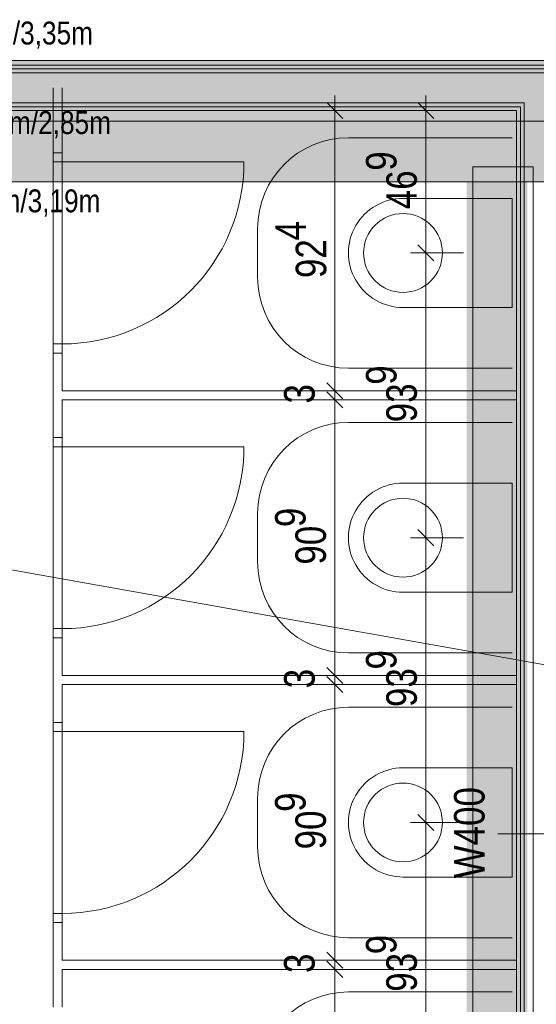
# Model space of a CAD drawing. Extents: x -620 to 3480, y 62 to 1112.
# Tile 66 of 76: x -408 to -374, y 713 to 778. Entities that reach past the tile are written whole.
import ezdxf
from ezdxf.lldxf.tags import DXFTag

# ---------------------------------------------------------------- set-up
doc = ezdxf.new("R2010")
doc.units = 0
doc.layers.get('0').update_dxf_attribs({"lineweight": 13})
for name, color, linetype, lineweight, true_color in [('00 -Bauelemente -Dämmung innen', 7, 'Continuous', 9, 0xff7fe6), ('00 -Bauelemente -Gipskarton', 7, 'Continuous', 9, 0xff7fe6), ('00_Beschriftung UZ', 3, 'Continuous', 13, 0x00ff00), ('30 -34 Innenwände- 2 nichttragend', 7, 'Continuous', 18, 0xff7fe6), ('30 -34 Innenwände- 4 Türen_Fenster', 7, 'Continuous', 15, 0x9955ff), ('30 -35 Decken- 1 Konstruktion-Träger- Stahlbeton', 7, 'grob-A06GA2HT8I', 13, 0x33aa00), ('40 -41 Abwasser_Wasser_Gas- 1 Abwasser + sanitäre Anlagen', 7, 'Continuous', 9, 0xff6633), ('60 -61 Ausstattung -1 Möbel -verdeckt', 9, 'fein_strichliert-A06GA2HV8I', 13, 0x808080), ('70 -75 Raumstempel-2 Verweislinie', 3, 'Continuous', 9, 0x00ff00), ('70 -76 Bemaßung- 2 Allgemein', 7, 'Continuous', 5, 0x6666cc), ('iwb_Schraffur_Unterzug', 7, 'Continuous', 5, 0xffffcc)]:
    doc.layers.add(name, color=color, linetype=linetype, lineweight=lineweight, true_color=true_color)
for name, color, linetype, lineweight in [('30 -35 Decken- 1 Konstruktion-Träger- Stahl Hohlprofil', 7, 'grob-A06GA2HT8I', 9), ('70 -71 Achsen- 1 Gebäudeachsen', 7, 'STRICHPUNKT2-A06GA2HU8I', 18), ('70 -75 Raumstempel- 3 Wandstempel', 7, 'Continuous', 50)]:
    doc.layers.add(name, color=color, linetype=linetype, lineweight=lineweight)
doc.styles.get("Standard").update_dxf_attribs({"font": 'ARIALN.TTF'})
tags = doc.linetypes.add('fein_strichliert-A06GA2HV8I', pattern=[4, 1, -2, 1]).pattern_tags.tags
tags[8:9] = [DXFTag(74, 4), DXFTag(75, 0), DXFTag(340, '0'), DXFTag(46, 0.0), DXFTag(50, 0.0), DXFTag(44, 0.0), DXFTag(45, 0.0)]
tags[6:7] = [DXFTag(74, 4), DXFTag(75, 0), DXFTag(340, '0'), DXFTag(46, 0.0), DXFTag(50, 0.0), DXFTag(44, 0.0), DXFTag(45, 0.0)]
tags[4:5] = [DXFTag(74, 4), DXFTag(75, 0), DXFTag(340, '0'), DXFTag(46, 0.0), DXFTag(50, 0.0), DXFTag(44, 0.0), DXFTag(45, 0.0)]
tags = doc.linetypes.add('grob-A06GA2HT8I', pattern=[14, 3, -8, 3]).pattern_tags.tags
tags[8:9] = [DXFTag(74, 4), DXFTag(75, 0), DXFTag(340, '0'), DXFTag(46, 0.0), DXFTag(50, 0.0), DXFTag(44, 0.0), DXFTag(45, 0.0)]
tags[6:7] = [DXFTag(74, 4), DXFTag(75, 0), DXFTag(340, '0'), DXFTag(46, 0.0), DXFTag(50, 0.0), DXFTag(44, 0.0), DXFTag(45, 0.0)]
tags[4:5] = [DXFTag(74, 4), DXFTag(75, 0), DXFTag(340, '0'), DXFTag(46, 0.0), DXFTag(50, 0.0), DXFTag(44, 0.0), DXFTag(45, 0.0)]
tags = doc.linetypes.add('STRICHPUNKT2-A06GA2HU8I', pattern=[12.7, 6.35, -3.175, 0, -3.175]).pattern_tags.tags
tags[10:11] = [DXFTag(74, 4), DXFTag(75, 0), DXFTag(340, '0'), DXFTag(46, 0.0), DXFTag(50, 0.0), DXFTag(44, 0.0), DXFTag(45, 0.0)]
tags[8:9] = [DXFTag(74, 4), DXFTag(75, 0), DXFTag(340, '0'), DXFTag(46, 0.0), DXFTag(50, 0.0), DXFTag(44, 0.0), DXFTag(45, 0.0)]
tags[6:7] = [DXFTag(74, 4), DXFTag(75, 0), DXFTag(340, '0'), DXFTag(46, 0.0), DXFTag(50, 0.0), DXFTag(44, 0.0), DXFTag(45, 0.0)]
tags[4:5] = [DXFTag(74, 4), DXFTag(75, 0), DXFTag(340, '0'), DXFTag(46, 0.0), DXFTag(50, 0.0), DXFTag(44, 0.0), DXFTag(45, 0.0)]

# ---------------------------------------------------------------- blocks, each defined once
blk = doc.blocks.new('Referenz-A06GA2HW8I')
at = {"layer": '00 -Bauelemente -Dämmung innen', "color": 0, "linetype": 'Continuous', "lineweight": -2, "ltscale": 0.13}
for p, q in [((-442.185, 774.68), (-332.685, 774.68)), ((-429.185, 772.68), (-374.585, 772.68)), ((-374.585, 772.68), (-374.585, 678.03))]:
    blk.add_line(p, q, dxfattribs=at)
at = {"layer": '00 -Bauelemente -Gipskarton', "color": 0, "linetype": 'Continuous', "lineweight": -2, "ltscale": 0.13}
for p, q in [((-442.185, 775.18), (-332.685, 775.18)), ((-442.185, 774.93), (-332.685, 774.93)), ((-442.185, 774.68), (-332.685, 774.68)), ((-429.185, 772.68), (-374.585, 772.68)), ((-428.935, 772.43), (-374.835, 772.43)), ((-428.685, 772.18), (-375.085, 772.18)), ((-375.085, 772.18), (-375.085, 678.28)), ((-374.835, 772.43), (-374.835, 678.28)), ((-374.585, 772.68), (-374.585, 678.03))]:
    blk.add_line(p, q, dxfattribs=at)
at = {"layer": '30 -34 Innenwände- 2 nichttragend', "color": 0, "linetype": 'Continuous', "lineweight": -2, "ltscale": 0.13}
for p, q in [((-442.185, 775.18), (-332.685, 775.18)), ((-405.685, 773.68), (-405.685, 769.39)), ((-405.085, 773.68), (-405.085, 769.39)), ((-428.685, 772.18), (-375.085, 772.18)), ((-375.085, 772.18), (-375.085, 678.28)), ((-405.685, 769.39), (-405.085, 769.39)), ((-405.685, 769.39), (-405.085, 769.39)), ((-405.685, 756.19), (-405.085, 756.19)), ((-405.685, 756.19), (-405.085, 756.19)), ((-405.685, 756.19), (-405.685, 750.61)), ((-405.085, 756.19), (-405.085, 753.7)), ((-405.085, 753.7), (-375.085, 753.7)), ((-405.085, 753.1), (-375.085, 753.1)), ((-405.085, 753.1), (-405.085, 750.61)), ((-405.685, 750.61), (-405.085, 750.61)), ((-405.685, 750.61), (-405.085, 750.61)), ((-405.685, 737.41), (-405.685, 731.83)), ((-405.685, 737.41), (-405.085, 737.41)), ((-405.685, 737.41), (-405.085, 737.41)), ((-405.085, 737.41), (-405.085, 734.92)), ((-405.085, 734.92), (-375.085, 734.92)), ((-405.085, 734.32), (-405.085, 731.83)), ((-405.085, 734.32), (-375.085, 734.32)), ((-405.685, 731.83), (-405.085, 731.83)), ((-405.685, 731.83), (-405.085, 731.83)), ((-405.685, 718.63), (-405.085, 718.63)), ((-405.685, 718.63), (-405.085, 718.63)), ((-405.685, 718.63), (-405.685, 713.05)), ((-405.085, 718.63), (-405.085, 716.14)), ((-405.085, 716.14), (-375.085, 716.14)), ((-405.085, 715.54), (-405.085, 713.05)), ((-405.085, 715.54), (-375.085, 715.54))]:
    blk.add_line(p, q, dxfattribs=at)
at = {"layer": '30 -34 Innenwände- 4 Türen_Fenster', "color": 0, "lineweight": -2}
for p, q in [((-405.685, 768.79), (-405.685, 769.39)), ((-405.685, 769.39), (-405.085, 769.39)), ((-405.085, 769.39), (-405.085, 768.79)), ((-405.085, 768.79), (-405.685, 768.79)), ((-405.685, 756.19), (-405.685, 756.79)), ((-405.685, 756.79), (-405.085, 756.79)), ((-405.085, 756.79), (-405.085, 756.19)), ((-405.085, 756.19), (-405.685, 756.19)), ((-405.685, 750.01), (-405.685, 750.61)), ((-405.685, 750.61), (-405.085, 750.61)), ((-405.085, 750.61), (-405.085, 750.01)), ((-405.085, 750.01), (-405.685, 750.01)), ((-405.685, 737.41), (-405.685, 738.01)), ((-405.685, 738.01), (-405.085, 738.01)), ((-405.085, 738.01), (-405.085, 737.41)), ((-405.085, 737.41), (-405.685, 737.41)), ((-405.685, 731.23), (-405.685, 731.83)), ((-405.685, 731.83), (-405.085, 731.83)), ((-405.085, 731.23), (-405.685, 731.23)), ((-405.085, 731.83), (-405.085, 731.23)), ((-405.685, 718.63), (-405.685, 719.23)), ((-405.685, 719.23), (-405.085, 719.23)), ((-405.085, 719.23), (-405.085, 718.63)), ((-405.085, 718.63), (-405.685, 718.63))]:
    blk.add_line(p, q, dxfattribs=at)
at = {"layer": '30 -34 Innenwände- 4 Türen_Fenster', "color": 0, "linetype": 'Continuous', "lineweight": -2, "ltscale": 0.13}
for p, q in [((-405.685, 768.79), (-405.085, 768.79)), ((-405.685, 756.79), (-405.685, 768.79)), ((-405.685, 768.79), (-405.685, 756.79)), ((-405.085, 768.79), (-405.085, 756.79)), ((-405.085, 768.79), (-405.085, 756.79)), ((-405.085, 756.79), (-405.685, 756.79)), ((-405.685, 750.01), (-405.085, 750.01)), ((-405.685, 738.01), (-405.685, 750.01)), ((-405.685, 750.01), (-405.685, 738.01)), ((-405.085, 750.01), (-405.085, 738.01)), ((-405.085, 750.01), (-405.085, 738.01)), ((-405.085, 738.01), (-405.685, 738.01)), ((-405.685, 731.23), (-405.085, 731.23)), ((-405.685, 719.23), (-405.685, 731.23)), ((-405.685, 731.23), (-405.685, 719.23)), ((-405.085, 731.23), (-405.085, 719.23)), ((-405.085, 731.23), (-405.085, 719.23)), ((-405.085, 719.23), (-405.685, 719.23))]:
    blk.add_line(p, q, dxfattribs=at)
at = {"layer": '30 -34 Innenwände- 4 Türen_Fenster', "color": 0, "linetype": 'grob-A06GA2HT8I', "lineweight": -2, "ltscale": 0.13}
for p, q in [((-405.085, 768.79), (-393.085, 768.79)), ((-405.085, 750.01), (-393.085, 750.01)), ((-405.085, 731.23), (-393.085, 731.23))]:
    blk.add_line(p, q, dxfattribs=at)
for centre in [(-405.085, 768.79), (-405.085, 750.01), (-405.085, 731.23)]:
    blk.add_ellipse(centre, major_axis=(0, -12), ratio=1, start_param=0, end_param=1.570796, dxfattribs=at)
at = {"layer": '30 -35 Decken- 1 Konstruktion-Träger- Stahl Hohlprofil', "color": 0, "linetype": 'grob-A06GA2HT8I', "lineweight": -2, "ltscale": 0.13}
for p, q in [((-377.984, 609.48), (-377.984, 768.48)), ((-377.984, 768.48), (-373.984, 768.48)), ((-373.984, 768.48), (-373.984, 609.48))]:
    blk.add_line(p, q, dxfattribs=at)
at = {"layer": '30 -35 Decken- 1 Konstruktion-Träger- Stahlbeton', "color": 0, "lineweight": -2}
for p, q in [((-561.186, 775.48), (-2.685, 775.48)), ((-561.186, 767.48), (-2.685, 767.48))]:
    blk.add_line(p, q, dxfattribs=at)
at = {"layer": '40 -41 Abwasser_Wasser_Gas- 1 Abwasser + sanitäre Anlagen', "color": 0, "linetype": 'Continuous', "lineweight": -2, "ltscale": 0.13}
for p, q in [((-375.385, 766.39), (-382.585, 766.39)), ((-375.385, 759.19), (-375.385, 766.39)), ((-384.029, 764.952), (-383.81, 765.083)), ((-383.81, 765.083), (-383.58, 765.192)), ((-383.58, 765.192), (-383.339, 765.278)), ((-383.339, 765.278), (-383.092, 765.34)), ((-383.092, 765.34), (-382.84, 765.378)), ((-382.84, 765.378), (-382.585, 765.39)), ((-382.585, 765.39), (-382.33, 765.378)), ((-382.33, 765.378), (-382.078, 765.34)), ((-382.078, 765.34), (-381.83, 765.278)), ((-381.83, 765.278), (-381.59, 765.192)), ((-381.59, 765.192), (-381.359, 765.083)), ((-381.359, 765.083), (-381.14, 764.952)), ((-384.747, 764.235), (-384.595, 764.44)), ((-384.595, 764.44), (-384.423, 764.629)), ((-384.423, 764.629), (-384.234, 764.8)), ((-384.234, 764.8), (-384.029, 764.952)), ((-381.14, 764.952), (-380.935, 764.8)), ((-380.935, 764.8), (-380.746, 764.629)), ((-380.746, 764.629), (-380.575, 764.44)), ((-380.575, 764.44), (-380.423, 764.235)), ((-385.073, 763.545), (-384.987, 763.785)), ((-384.987, 763.785), (-384.878, 764.016)), ((-384.878, 764.016), (-384.747, 764.235)), ((-380.423, 764.235), (-380.292, 764.016)), ((-380.292, 764.016), (-380.183, 763.785)), ((-380.183, 763.785), (-380.097, 763.545)), ((-385.185, 762.79), (-385.172, 763.045)), ((-385.172, 763.045), (-385.135, 763.297)), ((-385.135, 763.297), (-385.073, 763.545)), ((-380.097, 763.545), (-380.035, 763.297)), ((-380.035, 763.297), (-379.997, 763.045)), ((-379.997, 763.045), (-379.985, 762.79)), ((-385.172, 762.535), (-385.185, 762.79)), ((-385.135, 762.283), (-385.172, 762.535)), ((-379.997, 762.535), (-380.035, 762.283)), ((-379.985, 762.79), (-379.997, 762.535)), ((-385.073, 762.035), (-385.135, 762.283)), ((-384.987, 761.795), (-385.073, 762.035)), ((-384.878, 761.565), (-384.987, 761.795)), ((-380.183, 761.795), (-380.292, 761.565)), ((-380.097, 762.035), (-380.183, 761.795)), ((-380.035, 762.283), (-380.097, 762.035)), ((-384.747, 761.346), (-384.878, 761.565)), ((-384.595, 761.141), (-384.747, 761.346)), ((-384.423, 760.952), (-384.595, 761.141)), ((-380.575, 761.141), (-380.746, 760.952)), ((-380.423, 761.346), (-380.575, 761.141)), ((-380.292, 761.565), (-380.423, 761.346)), ((-384.234, 760.78), (-384.423, 760.952)), ((-384.029, 760.628), (-384.234, 760.78)), ((-383.81, 760.497), (-384.029, 760.628)), ((-383.58, 760.388), (-383.81, 760.497)), ((-381.359, 760.497), (-381.59, 760.388)), ((-381.14, 760.628), (-381.359, 760.497)), ((-380.935, 760.78), (-381.14, 760.628)), ((-380.746, 760.952), (-380.935, 760.78)), ((-383.339, 760.302), (-383.58, 760.388)), ((-383.092, 760.24), (-383.339, 760.302)), ((-382.84, 760.203), (-383.092, 760.24)), ((-382.585, 760.19), (-382.84, 760.203)), ((-382.33, 760.203), (-382.585, 760.19)), ((-382.078, 760.24), (-382.33, 760.203)), ((-381.83, 760.302), (-382.078, 760.24)), ((-381.59, 760.388), (-381.83, 760.302)), ((-382.585, 759.19), (-375.385, 759.19)), ((-382.585, 747.61), (-375.385, 747.61)), ((-375.385, 747.61), (-375.385, 740.41)), ((-384.234, 746.02), (-384.029, 746.172)), ((-384.029, 746.172), (-383.81, 746.303)), ((-383.81, 746.303), (-383.58, 746.412)), ((-383.58, 746.412), (-383.339, 746.498)), ((-383.339, 746.498), (-383.092, 746.56)), ((-383.092, 746.56), (-382.84, 746.598)), ((-382.84, 746.598), (-382.585, 746.61)), ((-382.585, 746.61), (-382.33, 746.598)), ((-382.33, 746.598), (-382.078, 746.56)), ((-382.078, 746.56), (-381.83, 746.498)), ((-381.83, 746.498), (-381.59, 746.412)), ((-381.59, 746.412), (-381.359, 746.303)), ((-381.359, 746.303), (-381.14, 746.172)), ((-381.14, 746.172), (-380.935, 746.02)), ((-384.747, 745.455), (-384.595, 745.66)), ((-384.595, 745.66), (-384.423, 745.849)), ((-384.423, 745.849), (-384.234, 746.02)), ((-380.935, 746.02), (-380.746, 745.849)), ((-380.746, 745.849), (-380.575, 745.66)), ((-380.575, 745.66), (-380.423, 745.455)), ((-385.073, 744.765), (-384.987, 745.005)), ((-384.987, 745.005), (-384.878, 745.236)), ((-384.878, 745.236), (-384.747, 745.455)), ((-380.423, 745.455), (-380.292, 745.236)), ((-380.292, 745.236), (-380.183, 745.005)), ((-380.183, 745.005), (-380.097, 744.765)), ((-385.185, 744.01), (-385.172, 744.265)), ((-385.172, 744.265), (-385.135, 744.517)), ((-385.135, 744.517), (-385.073, 744.765)), ((-380.097, 744.765), (-380.035, 744.517)), ((-380.035, 744.517), (-379.997, 744.265)), ((-379.997, 744.265), (-379.985, 744.01)), ((-385.172, 743.755), (-385.185, 744.01)), ((-385.135, 743.503), (-385.172, 743.755)), ((-379.997, 743.755), (-380.035, 743.503)), ((-379.985, 744.01), (-379.997, 743.755)), ((-385.073, 743.255), (-385.135, 743.503)), ((-384.987, 743.015), (-385.073, 743.255)), ((-384.878, 742.785), (-384.987, 743.015)), ((-380.183, 743.015), (-380.292, 742.785)), ((-380.097, 743.255), (-380.183, 743.015)), ((-380.035, 743.503), (-380.097, 743.255)), ((-384.747, 742.566), (-384.878, 742.785)), ((-384.595, 742.361), (-384.747, 742.566)), ((-384.423, 742.172), (-384.595, 742.361)), ((-380.575, 742.361), (-380.746, 742.172)), ((-380.423, 742.566), (-380.575, 742.361)), ((-380.292, 742.785), (-380.423, 742.566)), ((-384.234, 742), (-384.423, 742.172)), ((-384.029, 741.848), (-384.234, 742)), ((-383.81, 741.717), (-384.029, 741.848)), ((-383.58, 741.608), (-383.81, 741.717)), ((-383.339, 741.522), (-383.58, 741.608)), ((-381.59, 741.608), (-381.83, 741.522)), ((-381.359, 741.717), (-381.59, 741.608)), ((-381.14, 741.848), (-381.359, 741.717)), ((-380.935, 742), (-381.14, 741.848)), ((-380.746, 742.172), (-380.935, 742)), ((-383.092, 741.46), (-383.339, 741.522)), ((-382.84, 741.423), (-383.092, 741.46)), ((-382.585, 741.41), (-382.84, 741.423)), ((-382.33, 741.423), (-382.585, 741.41)), ((-382.078, 741.46), (-382.33, 741.423)), ((-381.83, 741.522), (-382.078, 741.46)), ((-375.385, 740.41), (-382.585, 740.41)), ((-375.385, 728.83), (-382.585, 728.83)), ((-375.385, 721.63), (-375.385, 728.83)), ((-384.234, 727.24), (-384.029, 727.392)), ((-384.029, 727.392), (-383.81, 727.523)), ((-383.81, 727.523), (-383.58, 727.632)), ((-383.58, 727.632), (-383.339, 727.718)), ((-383.339, 727.718), (-383.092, 727.78)), ((-383.092, 727.78), (-382.84, 727.818)), ((-382.84, 727.818), (-382.585, 727.83)), ((-382.585, 727.83), (-382.33, 727.818)), ((-382.33, 727.818), (-382.078, 727.78)), ((-382.078, 727.78), (-381.83, 727.718)), ((-381.83, 727.718), (-381.59, 727.632)), ((-381.59, 727.632), (-381.359, 727.523)), ((-381.359, 727.523), (-381.14, 727.392)), ((-381.14, 727.392), (-380.935, 727.24)), ((-384.878, 726.456), (-384.747, 726.675)), ((-384.747, 726.675), (-384.595, 726.88)), ((-384.595, 726.88), (-384.423, 727.069)), ((-384.423, 727.069), (-384.234, 727.24)), ((-380.935, 727.24), (-380.746, 727.069)), ((-380.746, 727.069), (-380.575, 726.88)), ((-380.575, 726.88), (-380.423, 726.675)), ((-380.423, 726.675), (-380.292, 726.456)), ((-385.073, 725.985), (-384.987, 726.225)), ((-384.987, 726.225), (-384.878, 726.456)), ((-380.292, 726.456), (-380.183, 726.225)), ((-380.183, 726.225), (-380.097, 725.985)), ((-385.185, 725.23), (-385.172, 725.485)), ((-385.172, 725.485), (-385.135, 725.737)), ((-385.135, 725.737), (-385.073, 725.985)), ((-380.097, 725.985), (-380.035, 725.737)), ((-380.035, 725.737), (-379.997, 725.485)), ((-379.997, 725.485), (-379.985, 725.23)), ((-385.172, 724.975), (-385.185, 725.23)), ((-385.135, 724.723), (-385.172, 724.975)), ((-385.073, 724.475), (-385.135, 724.723)), ((-380.035, 724.723), (-380.097, 724.475)), ((-379.997, 724.975), (-380.035, 724.723)), ((-379.985, 725.23), (-379.997, 724.975)), ((-384.987, 724.235), (-385.073, 724.475)), ((-384.878, 724.005), (-384.987, 724.235)), ((-380.183, 724.235), (-380.292, 724.005)), ((-380.097, 724.475), (-380.183, 724.235)), ((-384.747, 723.786), (-384.878, 724.005)), ((-384.595, 723.581), (-384.747, 723.786)), ((-384.423, 723.392), (-384.595, 723.581)), ((-380.575, 723.581), (-380.746, 723.392)), ((-380.423, 723.786), (-380.575, 723.581)), ((-380.292, 724.005), (-380.423, 723.786)), ((-384.234, 723.22), (-384.423, 723.392)), ((-384.029, 723.068), (-384.234, 723.22)), ((-383.81, 722.937), (-384.029, 723.068)), ((-383.58, 722.828), (-383.81, 722.937)), ((-383.339, 722.742), (-383.58, 722.828)), ((-381.59, 722.828), (-381.83, 722.742)), ((-381.359, 722.937), (-381.59, 722.828)), ((-381.14, 723.068), (-381.359, 722.937)), ((-380.935, 723.22), (-381.14, 723.068)), ((-380.746, 723.392), (-380.935, 723.22)), ((-383.092, 722.68), (-383.339, 722.742)), ((-382.84, 722.643), (-383.092, 722.68)), ((-382.585, 722.63), (-382.84, 722.643)), ((-382.33, 722.643), (-382.585, 722.63)), ((-382.078, 722.68), (-382.33, 722.643)), ((-381.83, 722.742), (-382.078, 722.68)), ((-382.585, 721.63), (-375.385, 721.63))]:
    blk.add_line(p, q, dxfattribs=at)
for centre in [(-382.585, 762.79), (-382.585, 744.01), (-382.585, 725.23)]:
    blk.add_ellipse(centre, major_axis=(0, 3.6), ratio=1, start_param=0, end_param=3.141593, dxfattribs=at)
at = {"layer": '60 -61 Ausstattung -1 Möbel -verdeckt', "color": 0, "linetype": 'fein_strichliert-A06GA2HV8I', "lineweight": -2, "ltscale": 0.13}
for p, q in [((-386.185, 770.39), (-375.385, 770.39)), ((-392.185, 761.19), (-392.185, 764.39)), ((-375.385, 755.19), (-386.185, 755.19)), ((-375.385, 751.61), (-386.185, 751.61)), ((-392.185, 745.61), (-392.185, 742.41)), ((-386.185, 736.41), (-375.385, 736.41)), ((-386.185, 732.83), (-375.385, 732.83)), ((-392.185, 723.63), (-392.185, 726.83)), ((-375.385, 717.63), (-386.185, 717.63)), ((-375.385, 714.05), (-386.185, 714.05))]:
    blk.add_line(p, q, dxfattribs=at)
for centre, major_axis in [((-386.185, 764.39), (0, 6)), ((-386.185, 761.19), (-6, 0)), ((-386.185, 745.61), (0, 6)), ((-386.185, 742.41), (-6, 0)), ((-386.185, 726.83), (0, 6)), ((-386.185, 723.63), (-6, 0)), ((-386.185, 708.05), (0, 6))]:
    blk.add_ellipse(centre, major_axis=major_axis, ratio=1, start_param=0, end_param=1.570796, dxfattribs=at)
at = {"layer": '70 -71 Achsen- 1 Gebäudeachsen', "color": 0, "linetype": 'STRICHPUNKT2-A06GA2HU8I', "lineweight": -2, "ltscale": 0.13}
blk.add_line((-561.186, 771.48), (86.255, 771.48), dxfattribs=at)
at = {"layer": '70 -75 Raumstempel- 3 Wandstempel', "color": 0, "linetype": 'Continuous', "lineweight": -2, "ltscale": 0.13}
blk.add_line((-376.335, 724.48), (-372.335, 724.48), dxfattribs=at)
at = {"layer": '70 -75 Raumstempel-2 Verweislinie', "color": 0, "linetype": 'Continuous', "lineweight": -2, "ltscale": 0.13}
blk.add_line((-413.793, 742.851), (-323.564, 726.769), dxfattribs=at)
at = {"layer": '70 -76 Bemaßung- 2 Allgemein', "color": 0, "linetype": 'Continuous', "lineweight": -2, "ltscale": 0.13}
for p, q in [((-387.085, 773.18), (-387.085, 771.12)), ((-381.085, 773.18), (-381.085, 771.12)), ((-384.585, 772.18), (-388.085, 772.18)), ((-387.615, 772.711), (-386.554, 771.65)), ((-378.585, 772.18), (-382.085, 772.18)), ((-381.615, 772.711), (-380.554, 771.65)), ((-387.085, 754.761), (-387.085, 771.12)), ((-381.085, 763.851), (-381.085, 771.12)), ((-381.085, 761.79), (-381.085, 763.851)), ((-381.085, 763.79), (-381.085, 761.73)), ((-380.554, 762.26), (-381.615, 763.321)), ((-381.615, 763.321), (-380.554, 762.26)), ((-378.585, 762.79), (-382.085, 762.79)), ((-378.585, 762.79), (-382.085, 762.79)), ((-381.085, 745.071), (-381.085, 761.73)), ((-387.085, 754.761), (-387.085, 755.821)), ((-387.085, 752.7), (-387.085, 754.761)), ((-387.085, 752.7), (-387.085, 754.761)), ((-386.554, 753.17), (-387.615, 754.231)), ((-386.554, 753.17), (-387.615, 754.231)), ((-387.085, 754.1), (-387.085, 752.04)), ((-387.085, 754.1), (-387.085, 752.04)), ((-384.585, 753.7), (-388.085, 753.7)), ((-384.585, 753.7), (-388.085, 753.7)), ((-387.615, 753.631), (-386.554, 752.57)), ((-387.615, 753.631), (-386.554, 752.57)), ((-387.085, 753.1), (-387.085, 753.7)), ((-384.585, 753.1), (-388.085, 753.1)), ((-384.585, 753.1), (-388.085, 753.1)), ((-387.085, 752.04), (-387.085, 750.979)), ((-387.085, 735.981), (-387.085, 752.04)), ((-381.085, 743.01), (-381.085, 745.071)), ((-381.085, 745.01), (-381.085, 742.95)), ((-380.554, 743.48), (-381.615, 744.541)), ((-381.615, 744.541), (-380.554, 743.48)), ((-378.585, 744.01), (-382.085, 744.01)), ((-378.585, 744.01), (-382.085, 744.01)), ((-381.085, 726.291), (-381.085, 742.95)), ((-387.085, 735.981), (-387.085, 737.041)), ((-387.085, 733.92), (-387.085, 735.981)), ((-387.085, 733.92), (-387.085, 735.981)), ((-386.554, 734.39), (-387.615, 735.451)), ((-386.554, 734.39), (-387.615, 735.451)), ((-387.085, 735.32), (-387.085, 733.26)), ((-387.085, 735.32), (-387.085, 733.26)), ((-384.585, 734.92), (-388.085, 734.92)), ((-384.585, 734.92), (-388.085, 734.92)), ((-387.615, 734.851), (-386.554, 733.79)), ((-387.615, 734.851), (-386.554, 733.79)), ((-387.085, 734.32), (-387.085, 734.92)), ((-384.585, 734.32), (-388.085, 734.32)), ((-384.585, 734.32), (-388.085, 734.32)), ((-387.085, 733.26), (-387.085, 732.199)), ((-387.085, 717.201), (-387.085, 733.26)), ((-381.085, 724.23), (-381.085, 726.291)), ((-381.085, 726.23), (-381.085, 724.17)), ((-380.554, 724.7), (-381.615, 725.761)), ((-381.615, 725.761), (-380.554, 724.7)), ((-378.585, 725.23), (-382.085, 725.23)), ((-378.585, 725.23), (-382.085, 725.23)), ((-381.085, 707.511), (-381.085, 724.17)), ((-387.085, 717.201), (-387.085, 718.261)), ((-387.085, 715.14), (-387.085, 717.201)), ((-387.085, 715.14), (-387.085, 717.201)), ((-386.554, 715.61), (-387.615, 716.671)), ((-386.554, 715.61), (-387.615, 716.671)), ((-387.085, 716.54), (-387.085, 714.48)), ((-387.085, 716.54), (-387.085, 714.48)), ((-384.585, 716.14), (-388.085, 716.14)), ((-384.585, 716.14), (-388.085, 716.14)), ((-387.615, 716.071), (-386.554, 715.01)), ((-387.615, 716.071), (-386.554, 715.01)), ((-387.085, 715.54), (-387.085, 716.14)), ((-384.585, 715.54), (-388.085, 715.54)), ((-384.585, 715.54), (-388.085, 715.54)), ((-387.085, 714.48), (-387.085, 713.419)), ((-387.085, 698.421), (-387.085, 714.48))]:
    blk.add_line(p, q, dxfattribs=at)
at = {"layer": '00_Beschriftung UZ', "color": 0, "linetype": 'Continuous', "lineweight": -2, "ltscale": 0.13, "char_height": 1.51033, "attachment_point": 1}
for s, insert in [('{\\fArial Narrow;UK RD +16,15m/3,35m}', (-420.984, 778.048)), ('{\\fArial Narrow;UK UZ +15,65m/2,85m}', (-419.603, 772.143)), ('{\\fArial Narrow;UK RD +15,99m/3,19m}', (-420.488, 766.981))]:
    blk.add_mtext(s, dxfattribs=dict(at, insert=insert))
at = {"layer": '70 -75 Raumstempel- 3 Wandstempel', "color": 0, "linetype": 'Continuous', "lineweight": -2, "ltscale": 0.13, "insert": (-379.217, 721.538), "char_height": 2.01377, "attachment_point": 1, "rotation": 90}
blk.add_mtext('{\\fArial Narrow;W400}', dxfattribs=at)
at = {"layer": '70 -76 Bemaßung- 2 Allgemein', "color": 0, "linetype": 'Continuous', "lineweight": -2, "ltscale": 0.13, "char_height": 2.01377, "attachment_point": 1, "rotation": 90}
for s, insert in [('{\\fArial Narrow;9}', (-385.031, 768.213)), ('{\\fArial Narrow;46}', (-383.689, 765.671)), ('{\\fArial Narrow;4}', (-391.009, 763.606)), ('{\\fArial Narrow;92}', (-389.666, 761.132)), ('{\\fArial Narrow;9}', (-385.031, 754.094)), ('{\\fArial Narrow;3}', (-390.436, 752.859)), ('{\\fArial Narrow;93}', (-383.689, 751.621)), ('{\\fArial Narrow;9}', (-391.031, 744.704)), ('{\\fArial Narrow;90}', (-389.689, 742.231)), ('{\\fArial Narrow;9}', (-385.031, 735.314)), ('{\\fArial Narrow;3}', (-390.436, 734.079)), ('{\\fArial Narrow;93}', (-383.689, 732.841)), ('{\\fArial Narrow;9}', (-391.031, 725.924)), ('{\\fArial Narrow;90}', (-389.689, 723.451)), ('{\\fArial Narrow;9}', (-385.031, 716.534)), ('{\\fArial Narrow;93}', (-383.689, 714.061)), ('{\\fArial Narrow;3}', (-390.436, 715.299))]:
    blk.add_mtext(s, dxfattribs=dict(at, insert=insert))
blk = doc.blocks.new('Referenz-A06GA2HY8I')
at = {"layer": 'iwb_Schraffur_Unterzug', "linetype": 'Continuous', "ltscale": 0.13}
for points in [[(-561.186, 775.48), (-2.685, 775.48), (-2.685, 767.48)], [(-561.186, 775.48), (-2.685, 767.48), (-561.186, 769.746)], [(-561.186, 769.746), (-2.685, 767.48), (-561.186, 767.48)], [(-378.384, 609.48), (-378.384, 768.48), (-374.384, 609.48), (-374.384, 768.48)]]:
    blk.add_solid(points, dxfattribs=at)

msp = doc.modelspace()

# ---------------------------------------------------------------- block references
at = {"color": 8, "lineweight": 13, "ltscale": 0.13, "true_color": 0x808080}
msp.add_blockref('Referenz-A06GA2HW8I', (0, 0), dxfattribs=at)
at = {"color": 8, "lineweight": 25, "ltscale": 0.25, "true_color": 0x808080}
msp.add_blockref('Referenz-A06GA2HY8I', (0, 0), dxfattribs=at)

doc.saveas('drawing.dxf')
